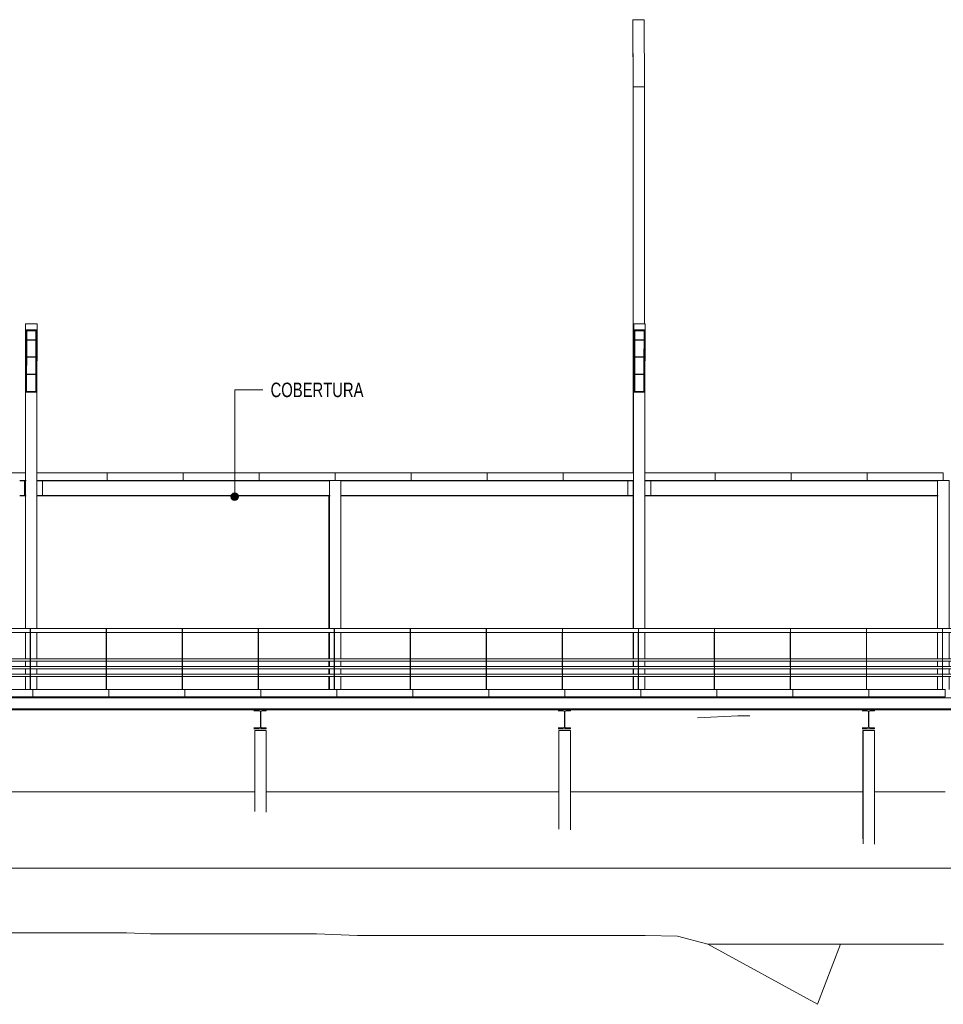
# Model space of a CAD drawing. Header units: millimetres. Extents: x 210059 to 342622, y 147607 to 161162.
# Tile 8 of 30: x 241665 to 253815, y 148207 to 161162. Entities that reach past the tile are written whole.
import ezdxf

# ---------------------------------------------------------------- set-up
doc = ezdxf.new("R2010")
doc.units = ezdxf.units.MM
for name, color, linetype, lineweight in [('A-GENM', 13, 'Continuous', 13), ('Balaústres', 7, 'Continuous', 5), ('C-TOPO', 7, 'Continuous', 5), ('C-TOPO-MAJR', 7, 'Continuous', 5), ('C-TOPO-MINR', 7, 'Continuous', 5), ('Corrimão', 7, 'Continuous', 5), ('G-ANNO-TEXT', 231, 'Continuous', 5), ('Guarda-corpos', 7, 'Continuous', 5), ('S-BEAM', 12, 'Continuous', 13), ('S-COLS', 52, 'Continuous', 13)]:
    doc.layers.add(name, color=color, linetype=linetype, lineweight=lineweight)
doc.styles.add('Swis721 LtCn BT_2', font='swisscl.ttf', dxfattribs={"height": 190})

# ---------------------------------------------------------------- blocks, each defined once
blk = doc.blocks.new('Guarda-corpo - 25mm-V21-TRECHO 1 - CORTE LONGITUDINAL')
at = {"layer": 'Balaústres', "color": 55}
for p, q in [((253801, 153150), (253803, 153150)), ((253803, 153150), (253803, 152350)), ((253803, 153150), (253806, 153150)), ((253806, 152350), (253806, 153150)), ((253802, 153100), (253801, 153100)), ((253802, 152750), (253802, 153100)), ((253802, 152650), (253802, 152720)), ((253802, 152550), (253802, 152620)), ((253802, 152350), (253802, 152520)), ((253806, 152350), (253803, 152350))]:
    blk.add_line(p, q, dxfattribs=at)
blk = doc.blocks.new('Guarda-corpo - 25mm-V22-TRECHO 1 - CORTE LONGITUDINAL')
at = {"layer": 'Balaústres', "color": 55}
for p, q in [((252801, 153150), (252803, 153150)), ((252803, 153150), (252803, 152350)), ((252803, 153150), (252806, 153150)), ((252806, 152350), (252806, 153150)), ((252802, 153100), (252801, 153100)), ((252802, 152750), (252802, 153100)), ((252802, 152650), (252802, 152720)), ((252802, 152550), (252802, 152620)), ((252802, 152350), (252802, 152520)), ((252806, 152350), (252803, 152350))]:
    blk.add_line(p, q, dxfattribs=at)
blk = doc.blocks.new('Guarda-corpo - 25mm-V23-TRECHO 1 - CORTE LONGITUDINAL')
at = {"layer": 'Balaústres', "color": 55}
for p, q in [((251801, 153150), (251803, 153150)), ((251803, 153150), (251803, 152350)), ((251803, 153150), (251806, 153150)), ((251806, 152350), (251806, 153150)), ((251802, 153100), (251801, 153100)), ((251802, 152750), (251802, 153100)), ((251802, 152650), (251802, 152720)), ((251802, 152550), (251802, 152620)), ((251802, 152350), (251802, 152520)), ((251806, 152350), (251803, 152350))]:
    blk.add_line(p, q, dxfattribs=at)
blk = doc.blocks.new('Guarda-corpo - 25mm-V24-TRECHO 1 - CORTE LONGITUDINAL')
at = {"layer": 'Balaústres', "color": 55}
for p, q in [((250801, 153150), (250803, 153150)), ((250803, 153150), (250803, 152350)), ((250803, 153150), (250806, 153150)), ((250806, 152350), (250806, 153150)), ((250802, 153100), (250801, 153100)), ((250802, 152750), (250802, 153100)), ((250802, 152650), (250802, 152720)), ((250802, 152550), (250802, 152620)), ((250802, 152350), (250802, 152520)), ((250806, 152350), (250803, 152350))]:
    blk.add_line(p, q, dxfattribs=at)
blk = doc.blocks.new('Guarda-corpo - 25mm-V25-TRECHO 1 - CORTE LONGITUDINAL')
at = {"layer": 'Balaústres', "color": 55}
for p, q in [((249801, 153150), (249803, 153150)), ((249803, 153150), (249803, 152350)), ((249803, 153150), (249806, 153150)), ((249806, 152350), (249806, 153150)), ((249802, 153100), (249801, 153100)), ((249802, 152750), (249802, 153100)), ((249802, 152650), (249802, 152720)), ((249802, 152550), (249802, 152620)), ((249802, 152350), (249802, 152520)), ((249806, 152350), (249803, 152350))]:
    blk.add_line(p, q, dxfattribs=at)
blk = doc.blocks.new('Guarda-corpo - 25mm-V26-TRECHO 1 - CORTE LONGITUDINAL')
at = {"layer": 'Balaústres', "color": 55}
for p, q in [((248801, 153150), (248803, 153150)), ((248803, 153150), (248803, 152350)), ((248803, 153150), (248806, 153150)), ((248806, 152350), (248806, 153150)), ((248802, 153100), (248801, 153100)), ((248802, 152750), (248802, 153100)), ((248802, 152650), (248802, 152720)), ((248802, 152550), (248802, 152620)), ((248802, 152350), (248802, 152520)), ((248806, 152350), (248803, 152350))]:
    blk.add_line(p, q, dxfattribs=at)
blk = doc.blocks.new('Guarda-corpo - 25mm-V27-TRECHO 1 - CORTE LONGITUDINAL')
at = {"layer": 'Balaústres', "color": 55}
for p, q in [((247801, 153150), (247803, 153150)), ((247803, 153150), (247803, 152350)), ((247803, 153150), (247806, 153150)), ((247806, 152350), (247806, 153150)), ((247802, 153100), (247801, 153100)), ((247802, 152750), (247802, 153100)), ((247802, 152650), (247802, 152720)), ((247802, 152550), (247802, 152620)), ((247802, 152350), (247802, 152520)), ((247806, 152350), (247803, 152350))]:
    blk.add_line(p, q, dxfattribs=at)
blk = doc.blocks.new('Guarda-corpo - 25mm-V28-TRECHO 1 - CORTE LONGITUDINAL')
at = {"layer": 'Balaústres', "color": 55}
for p, q in [((246801, 153150), (246803, 153150)), ((246803, 153150), (246803, 152350)), ((246803, 153150), (246806, 153150)), ((246806, 152350), (246806, 153150)), ((246802, 153100), (246801, 153100)), ((246802, 152750), (246802, 153100)), ((246802, 152650), (246802, 152720)), ((246802, 152550), (246802, 152620)), ((246802, 152350), (246802, 152520)), ((246806, 152350), (246803, 152350))]:
    blk.add_line(p, q, dxfattribs=at)
blk = doc.blocks.new('Guarda-corpo - 25mm-V29-TRECHO 1 - CORTE LONGITUDINAL')
at = {"layer": 'Balaústres', "color": 55}
for p, q in [((245801, 153150), (245803, 153150)), ((245803, 153150), (245803, 152350)), ((245803, 153150), (245806, 153150)), ((245806, 152350), (245806, 153150)), ((245802, 153100), (245801, 153100)), ((245802, 152750), (245802, 153100)), ((245802, 152650), (245802, 152720)), ((245802, 152550), (245802, 152620)), ((245802, 152350), (245802, 152520)), ((245806, 152350), (245803, 152350))]:
    blk.add_line(p, q, dxfattribs=at)
blk = doc.blocks.new('Guarda-corpo - 25mm-V30-TRECHO 1 - CORTE LONGITUDINAL')
at = {"layer": 'Balaústres', "color": 55}
for p, q in [((244801, 153150), (244803, 153150)), ((244803, 153150), (244803, 152350)), ((244803, 153150), (244806, 153150)), ((244806, 152350), (244806, 153150)), ((244802, 153100), (244801, 153100)), ((244802, 152750), (244802, 153100)), ((244802, 152650), (244802, 152720)), ((244802, 152550), (244802, 152620)), ((244802, 152350), (244802, 152520)), ((244806, 152350), (244803, 152350))]:
    blk.add_line(p, q, dxfattribs=at)
blk = doc.blocks.new('Guarda-corpo - 25mm-V31-TRECHO 1 - CORTE LONGITUDINAL')
at = {"layer": 'Balaústres', "color": 55}
for p, q in [((243801, 153150), (243803, 153150)), ((243803, 153150), (243803, 152350)), ((243803, 153150), (243806, 153150)), ((243806, 152350), (243806, 153150)), ((243802, 153100), (243801, 153100)), ((243802, 152750), (243802, 153100)), ((243802, 152650), (243802, 152720)), ((243802, 152550), (243802, 152620)), ((243802, 152350), (243802, 152520)), ((243806, 152350), (243803, 152350))]:
    blk.add_line(p, q, dxfattribs=at)
blk = doc.blocks.new('Guarda-corpo - Guarda-corpo-1289301-TRECHO 1 - CORTE LONGITUDINAL')
at = {"layer": 'Corrimão', "color": 55}
for p, q in [((241801, 153150), (240806, 153150)), ((242801, 153150), (241806, 153150)), ((243801, 153150), (242806, 153150)), ((244801, 153150), (243806, 153150)), ((245801, 153150), (244806, 153150)), ((246801, 153150), (245806, 153150)), ((247801, 153150), (246806, 153150)), ((248801, 153150), (247806, 153150)), ((249801, 153150), (248806, 153150)), ((250801, 153150), (249806, 153150)), ((251801, 153150), (250806, 153150)), ((252801, 153150), (251806, 153150)), ((253801, 153150), (252806, 153150)), ((254378, 153150), (253806, 153150)), ((240806, 153100), (241801, 153100)), ((241806, 153100), (242801, 153100)), ((242806, 153100), (243801, 153100)), ((243806, 153100), (244801, 153100)), ((244806, 153100), (245801, 153100)), ((245806, 153100), (246801, 153100)), ((246806, 153100), (247801, 153100)), ((247806, 153100), (248801, 153100)), ((248806, 153100), (249801, 153100)), ((249806, 153100), (250801, 153100)), ((250806, 153100), (251801, 153100)), ((251806, 153100), (252801, 153100)), ((252806, 153100), (253801, 153100)), ((253806, 153100), (254378, 153100)), ((241803, 152750), (240806, 152750)), ((242803, 152750), (241806, 152750)), ((243803, 152750), (242806, 152750)), ((244803, 152750), (243806, 152750)), ((245803, 152750), (244806, 152750)), ((246803, 152750), (245806, 152750)), ((247803, 152750), (246806, 152750)), ((248803, 152750), (247806, 152750)), ((249803, 152750), (248806, 152750)), ((250803, 152750), (249806, 152750)), ((251803, 152750), (250806, 152750)), ((252803, 152750), (251806, 152750)), ((253803, 152750), (252806, 152750)), ((254804, 152750), (253806, 152750)), ((240806, 152720), (241803, 152720)), ((241803, 152650), (240806, 152650)), ((240806, 152620), (241803, 152620)), ((241806, 152720), (242803, 152720)), ((242803, 152650), (241806, 152650)), ((241806, 152620), (242803, 152620)), ((242806, 152720), (243803, 152720)), ((243803, 152650), (242806, 152650)), ((242806, 152620), (243803, 152620)), ((243806, 152720), (244803, 152720)), ((244803, 152650), (243806, 152650)), ((243806, 152620), (244803, 152620)), ((244806, 152720), (245803, 152720)), ((245803, 152650), (244806, 152650)), ((244806, 152620), (245803, 152620)), ((245806, 152720), (246803, 152720)), ((246803, 152650), (245806, 152650)), ((245806, 152620), (246803, 152620)), ((246806, 152720), (247803, 152720)), ((247803, 152650), (246806, 152650)), ((246806, 152620), (247803, 152620)), ((247806, 152720), (248803, 152720)), ((248803, 152650), (247806, 152650)), ((247806, 152620), (248803, 152620)), ((248806, 152720), (249803, 152720)), ((249803, 152650), (248806, 152650)), ((248806, 152620), (249803, 152620)), ((249806, 152720), (250803, 152720)), ((250803, 152650), (249806, 152650)), ((249806, 152620), (250803, 152620)), ((250806, 152720), (251803, 152720)), ((251803, 152650), (250806, 152650)), ((250806, 152620), (251803, 152620)), ((251806, 152720), (252803, 152720)), ((252803, 152650), (251806, 152650)), ((251806, 152620), (252803, 152620)), ((252806, 152720), (253803, 152720)), ((253803, 152650), (252806, 152650)), ((252806, 152620), (253803, 152620)), ((253806, 152720), (254804, 152720)), ((254804, 152650), (253806, 152650)), ((253806, 152620), (254804, 152620)), ((241803, 152550), (240806, 152550)), ((240806, 152520), (241803, 152520)), ((242803, 152550), (241806, 152550)), ((241806, 152520), (242803, 152520)), ((243803, 152550), (242806, 152550)), ((242806, 152520), (243803, 152520)), ((244803, 152550), (243806, 152550)), ((243806, 152520), (244803, 152520)), ((245803, 152550), (244806, 152550)), ((244806, 152520), (245803, 152520)), ((246803, 152550), (245806, 152550)), ((245806, 152520), (246803, 152520)), ((247803, 152550), (246806, 152550)), ((246806, 152520), (247803, 152520)), ((248803, 152550), (247806, 152550)), ((247806, 152520), (248803, 152520)), ((249803, 152550), (248806, 152550)), ((248806, 152520), (249803, 152520)), ((250803, 152550), (249806, 152550)), ((249806, 152520), (250803, 152520)), ((251803, 152550), (250806, 152550)), ((250806, 152520), (251803, 152520)), ((252803, 152550), (251806, 152550)), ((251806, 152520), (252803, 152520)), ((253803, 152550), (252806, 152550)), ((252806, 152520), (253803, 152520)), ((254804, 152550), (253806, 152550)), ((253806, 152520), (254804, 152520))]:
    blk.add_line(p, q, dxfattribs=at)
for name, p in [('Guarda-corpo - 25mm-V31-TRECHO 1 - CORTE LONGITUDINAL', (-2000, 0)), ('Guarda-corpo - 25mm-V31-TRECHO 1 - CORTE LONGITUDINAL', (-1000, 0)), ('Guarda-corpo - 25mm-V31-TRECHO 1 - CORTE LONGITUDINAL', (0, 0)), ('Guarda-corpo - 25mm-V30-TRECHO 1 - CORTE LONGITUDINAL', (0, 0)), ('Guarda-corpo - 25mm-V29-TRECHO 1 - CORTE LONGITUDINAL', (0, 0)), ('Guarda-corpo - 25mm-V28-TRECHO 1 - CORTE LONGITUDINAL', (0, 0)), ('Guarda-corpo - 25mm-V27-TRECHO 1 - CORTE LONGITUDINAL', (0, 0)), ('Guarda-corpo - 25mm-V26-TRECHO 1 - CORTE LONGITUDINAL', (0, 0)), ('Guarda-corpo - 25mm-V25-TRECHO 1 - CORTE LONGITUDINAL', (0, 0)), ('Guarda-corpo - 25mm-V24-TRECHO 1 - CORTE LONGITUDINAL', (0, 0)), ('Guarda-corpo - 25mm-V23-TRECHO 1 - CORTE LONGITUDINAL', (0, 0)), ('Guarda-corpo - 25mm-V22-TRECHO 1 - CORTE LONGITUDINAL', (0, 0)), ('Guarda-corpo - 25mm-V21-TRECHO 1 - CORTE LONGITUDINAL', (0, 0))]:
    blk.add_blockref(name, p)
blk = doc.blocks.new('_EME_ GRADEX PISO 3X1  - _EME_ GRADEX PISO 3X1 -3771449-TRECHO 1 - CORTE LONGITUDINAL')
at = {"layer": 'A-GENM'}
for p, q in [((252837, 152350), (253837, 152350)), ((252837, 152255), (252837, 152350)), ((252837, 152250), (252837, 152255)), ((253837, 152250), (252837, 152250)), ((253837, 152350), (253837, 152255)), ((253837, 152255), (253837, 152250))]:
    blk.add_line(p, q, dxfattribs=at)
blk = doc.blocks.new('_EME_ GRADEX PISO 3X1  - _EME_ GRADEX PISO 3X1 -3587918-TRECHO 1 - CORTE LONGITUDINAL')
at = {"layer": 'A-GENM'}
for p, q in [((309843, 152350), (310843, 152350)), ((309843, 152255), (309843, 152350)), ((309843, 152250), (309843, 152255)), ((310843, 152250), (309843, 152250)), ((310843, 152350), (310843, 152255)), ((310843, 152255), (310843, 152250))]:
    blk.add_line(p, q, dxfattribs=at)
blk = doc.blocks.new('M_W Shapes-Column - PILAR 15 x 15-V104-TRECHO 1 - CORTE LONGITUDINAL')
at = {"layer": 'S-COLS'}
for p, q in [((244759, 151810), (244758, 151810)), ((244758, 151810), (244758, 150807)), ((244758, 151810), (244758, 151810)), ((244759, 150743), (244759, 151810)), ((244909, 151810), (244759, 151810)), ((244759, 150743), (244759, 151810)), ((244909, 151810), (244759, 151810)), ((244759, 151810), (244759, 151810)), ((244909, 151810), (244909, 150733)), ((244909, 151810), (244909, 150733))]:
    blk.add_line(p, q, dxfattribs=at)
blk = doc.blocks.new('M_W Shapes-Column - PILAR 15 x 15-V106-TRECHO 1 - CORTE LONGITUDINAL')
at = {"layer": 'S-COLS'}
for p, q in [((248759, 151810), (248758, 151810)), ((248758, 151810), (248758, 150575)), ((248758, 151810), (248758, 151810)), ((248759, 150510), (248759, 151810)), ((248909, 151810), (248759, 151810)), ((248759, 150510), (248759, 151810)), ((248909, 151810), (248759, 151810)), ((248759, 151810), (248759, 151810)), ((248909, 151810), (248909, 150502)), ((248909, 151810), (248909, 150502))]:
    blk.add_line(p, q, dxfattribs=at)
blk = doc.blocks.new('M_W Shapes-Column - PILAR 15 x 15-V107-TRECHO 1 - CORTE LONGITUDINAL')
at = {"layer": 'S-COLS'}
for p, q in [((252759, 151810), (252758, 151810)), ((252758, 151810), (252758, 150385)), ((252758, 151810), (252758, 151810)), ((252759, 150320), (252759, 151810)), ((252909, 151810), (252759, 151810)), ((252759, 150320), (252759, 151810)), ((252909, 151810), (252759, 151810)), ((252759, 151810), (252759, 151810)), ((252909, 151810), (252909, 150313)), ((252909, 151810), (252909, 150313))]:
    blk.add_line(p, q, dxfattribs=at)
blk = doc.blocks.new('M_HSS-Hollow Structural Section-Column - 150 x 150-V157-TRECHO 1 - CORTE LONGITUDINAL')
at = {"layer": 'S-COLS'}
for p, q in [((253750, 155100), (253740, 155100)), ((253880, 155100), (253750, 155100)), ((253890, 155100), (253880, 155100)), ((253890, 153150), (253890, 155100)), ((253739, 154897), (253739, 153150)), ((253739, 153100), (253739, 152750)), ((253890, 152750), (253890, 153100)), ((253739, 152720), (253739, 152650)), ((253739, 152620), (253739, 152550)), ((253890, 152650), (253890, 152720)), ((253890, 152550), (253890, 152620)), ((253739, 152520), (253739, 152350)), ((253890, 152350), (253890, 152520))]:
    blk.add_line(p, q, dxfattribs=at)
blk = doc.blocks.new('_EST_ PILAR METÁLICO COM ILUMINAÇÃO - 150 x 150-V158-TRECHO 1 - CORTE LONGITUDINAL')
at = {"layer": 'S-COLS'}
for p, q in [((249743, 157162), (249739, 156279)), ((249743, 157080), (249743, 157162)), ((249743, 157162), (249893, 157162)), ((249893, 157162), (249893, 157080)), ((249740, 156262), (249743, 157080)), ((249893, 157080), (249743, 157080)), ((249750, 156268), (249753, 157074)), ((249753, 157074), (249883, 157074)), ((249758, 156963), (249758, 157074)), ((249758, 157069), (249758, 157074)), ((249878, 157069), (249758, 157069)), ((249758, 157069), (249758, 156950)), ((249878, 157074), (249878, 157069)), ((249878, 156950), (249878, 157069)), ((249883, 157074), (249880, 156268)), ((249883, 157074), (249880, 156338)), ((249893, 157080), (249890, 156262)), ((249757, 156737), (249758, 156960)), ((249758, 156947), (249757, 156724)), ((249758, 156950), (249758, 156963)), ((249758, 156947), (249758, 156960)), ((249758, 156950), (249878, 156950)), ((249878, 156947), (249758, 156947)), ((249877, 156724), (249878, 156947)), ((249878, 156950), (249878, 156947)), ((249756, 156510), (249757, 156734)), ((249757, 156721), (249756, 156497)), ((249757, 156724), (249757, 156737)), ((249757, 156721), (249757, 156734)), ((249757, 156724), (249877, 156724)), ((249877, 156721), (249757, 156721)), ((249876, 156497), (249877, 156721)), ((249877, 156724), (249877, 156721)), ((249755, 156283), (249756, 156507)), ((249756, 156497), (249756, 156510)), ((249756, 156494), (249756, 156507)), ((249756, 156494), (249755, 156271)), ((249756, 156497), (249876, 156497)), ((249876, 156494), (249756, 156494)), ((249875, 156271), (249876, 156494)), ((249876, 156497), (249876, 156494)), ((249739, 155200), (249739, 156279)), ((249740, 156262), (249740, 153150)), ((249890, 156262), (249740, 156262)), ((249755, 156338), (249750, 156338)), ((249880, 156268), (249750, 156268)), ((249755, 156271), (249755, 156283)), ((249755, 156271), (249875, 156271)), ((249880, 156338), (249875, 156338)), ((249880, 156268), (249880, 156338)), ((249890, 153150), (249890, 156262)), ((249739, 153150), (249739, 155100)), ((249739, 152750), (249739, 153100)), ((249740, 153100), (249740, 152750)), ((249890, 152750), (249890, 153100)), ((249739, 152650), (249739, 152720)), ((249739, 152550), (249739, 152620)), ((249740, 152720), (249740, 152650)), ((249740, 152620), (249740, 152550)), ((249890, 152650), (249890, 152720)), ((249890, 152550), (249890, 152620)), ((249739, 152350), (249739, 152520)), ((249740, 152520), (249740, 152350)), ((249890, 152350), (249890, 152520))]:
    blk.add_line(p, q, dxfattribs=at)
blk = doc.blocks.new('M_HSS-Hollow Structural Section-Column - 150 x 150-V159-TRECHO 1 - CORTE LONGITUDINAL')
at = {"layer": 'S-COLS'}
for p, q in [((245750, 155100), (245740, 155100)), ((245880, 155100), (245750, 155100)), ((245890, 155100), (245880, 155100)), ((245890, 153150), (245890, 155100)), ((245739, 154897), (245739, 153150)), ((245739, 153100), (245739, 152750)), ((245890, 152750), (245890, 153100)), ((245739, 152720), (245739, 152650)), ((245739, 152620), (245739, 152550)), ((245890, 152650), (245890, 152720)), ((245890, 152550), (245890, 152620)), ((245739, 152520), (245739, 152350)), ((245890, 152350), (245890, 152520))]:
    blk.add_line(p, q, dxfattribs=at)
blk = doc.blocks.new('_EST_ PILAR METÁLICO COM ILUMINAÇÃO - 150 x 150-V160-TRECHO 1 - CORTE LONGITUDINAL')
at = {"layer": 'S-COLS'}
for p, q in [((241743, 157162), (241739, 156279)), ((241743, 157080), (241743, 157162)), ((241743, 157162), (241893, 157162)), ((241893, 157162), (241893, 157080)), ((241740, 156262), (241743, 157080)), ((241893, 157080), (241743, 157080)), ((241750, 156268), (241753, 157074)), ((241753, 157074), (241883, 157074)), ((241758, 156963), (241758, 157074)), ((241758, 157069), (241758, 157074)), ((241878, 157069), (241758, 157069)), ((241758, 157069), (241758, 156950)), ((241878, 157074), (241878, 157069)), ((241878, 156950), (241878, 157069)), ((241883, 157074), (241880, 156268)), ((241883, 157074), (241880, 156338)), ((241893, 157080), (241890, 156262)), ((241757, 156737), (241758, 156960)), ((241758, 156947), (241757, 156724)), ((241758, 156950), (241758, 156963)), ((241758, 156947), (241758, 156960)), ((241758, 156950), (241878, 156950)), ((241878, 156947), (241758, 156947)), ((241877, 156724), (241878, 156947)), ((241878, 156950), (241878, 156947)), ((241756, 156510), (241757, 156734)), ((241757, 156721), (241756, 156497)), ((241757, 156724), (241757, 156737)), ((241757, 156721), (241757, 156734)), ((241757, 156724), (241877, 156724)), ((241877, 156721), (241757, 156721)), ((241876, 156497), (241877, 156721)), ((241877, 156724), (241877, 156721)), ((241755, 156283), (241756, 156507)), ((241756, 156497), (241756, 156510)), ((241756, 156494), (241756, 156507)), ((241756, 156494), (241755, 156271)), ((241756, 156497), (241876, 156497)), ((241876, 156494), (241756, 156494)), ((241875, 156271), (241876, 156494)), ((241876, 156497), (241876, 156494)), ((241739, 155200), (241739, 156279)), ((241740, 156262), (241740, 153150)), ((241890, 156262), (241740, 156262)), ((241755, 156338), (241750, 156338)), ((241880, 156268), (241750, 156268)), ((241755, 156271), (241755, 156283)), ((241755, 156271), (241875, 156271)), ((241880, 156338), (241875, 156338)), ((241880, 156268), (241880, 156338)), ((241890, 153150), (241890, 156262)), ((241739, 153150), (241739, 155100)), ((241739, 152750), (241739, 153100)), ((241740, 153100), (241740, 152750)), ((241890, 152750), (241890, 153100)), ((241739, 152650), (241739, 152720)), ((241739, 152550), (241739, 152620)), ((241740, 152720), (241740, 152650)), ((241740, 152620), (241740, 152550)), ((241890, 152650), (241890, 152720)), ((241890, 152550), (241890, 152620)), ((241739, 152350), (241739, 152520)), ((241740, 152520), (241740, 152350)), ((241890, 152350), (241890, 152520))]:
    blk.add_line(p, q, dxfattribs=at)
blk = doc.blocks.new('_EST_ PILAR METÁLICO COM ILUMINAÇÃO - 150 x 150-V161-TRECHO 1 - CORTE LONGITUDINAL')
at = {"layer": 'S-COLS'}
for p, q in [((249730, 161162), (249729, 161080)), ((249729, 161080), (249733, 160262)), ((249733, 160279), (249730, 161162)), ((249880, 161162), (249730, 161162)), ((249880, 161162), (249883, 160279)), ((249883, 160279), (249733, 160279)), ((249733, 160279), (249733, 155200)), ((249733, 155200), (249733, 160262)), ((249883, 157162), (249883, 160279)), ((249733, 153150), (249733, 155100)), ((249733, 155100), (249733, 153150)), ((249733, 152750), (249733, 153100)), ((249733, 153100), (249733, 152750)), ((249733, 152650), (249733, 152720)), ((249733, 152720), (249733, 152650)), ((249733, 152550), (249733, 152620)), ((249733, 152620), (249733, 152550)), ((249733, 152350), (249733, 152520)), ((249733, 152520), (249733, 152350))]:
    blk.add_line(p, q, dxfattribs=at)
blk = doc.blocks.new('M_HSS-Hollow Structural Section-Column - 150 x 150-V162-TRECHO 1 - CORTE LONGITUDINAL')
at = {"layer": 'S-COLS'}
for p, q in [((245733, 154897), (245733, 153150)), ((245733, 153100), (245733, 152750)), ((245733, 152720), (245733, 152650)), ((245733, 152620), (245733, 152550)), ((245733, 152520), (245733, 152350))]:
    blk.add_line(p, q, dxfattribs=at)
blk = doc.blocks.new('M_W-Wide Flange - VIGA I 15X17-3833969-TRECHO 1 - CORTE LONGITUDINAL')
at = {"layer": 'S-BEAM'}
for p, q in [((254814, 152237), (231835, 152237)), ((231835, 152093), (254814, 152093)), ((254814, 152080), (231835, 152080))]:
    blk.add_line(p, q, dxfattribs=at)
blk = doc.blocks.new('_EME_ GRADEX PISO 3X1  - _EME_ GRADEX PISO 3X1 -V173-TRECHO 1 - CORTE LONGITUDINAL')
at = {"layer": 'A-GENM'}
for p, q in [((279814, 155200), (280814, 155200)), ((279814, 155200), (279814, 155105)), ((279814, 155105), (279814, 155100)), ((280814, 155200), (280814, 155105)), ((280814, 155105), (280814, 155100))]:
    blk.add_line(p, q, dxfattribs=at)
blk = doc.blocks.new('_EME_ GRADEX PISO 3X1  - _EME_ GRADEX PISO 3X1 -V171-TRECHO 1 - CORTE LONGITUDINAL')
at = {"layer": 'A-GENM'}
for p, q in [((282814, 155200), (283814, 155200)), ((282814, 155105), (282814, 155200)), ((282814, 155100), (282814, 155105)), ((283814, 155105), (283814, 155200)), ((283814, 155100), (283814, 155105))]:
    blk.add_line(p, q, dxfattribs=at)
blk = doc.blocks.new('_EME_ GRADEX PISO 3X1  - _EME_ GRADEX PISO 3X1 -V181-TRECHO 1 - CORTE LONGITUDINAL')
at = {"layer": 'A-GENM'}
for p, q in [((249890, 155200), (250815, 155200)), ((249965, 155100), (249890, 155100)), ((250815, 155200), (250815, 155105)), ((250815, 155105), (250815, 155100))]:
    blk.add_line(p, q, dxfattribs=at)
blk = doc.blocks.new('_EME_ GRADEX PISO 3X1  - _EME_ GRADEX PISO 3X1 -V182-TRECHO 1 - CORTE LONGITUDINAL')
at = {"layer": 'A-GENM'}
for p, q in [((248815, 155200), (249740, 155200)), ((248815, 155105), (248815, 155200)), ((248815, 155100), (248815, 155105)), ((249740, 155100), (249665, 155100))]:
    blk.add_line(p, q, dxfattribs=at)
blk = doc.blocks.new('_EME_ GRADEX PISO 3X1  - _EME_ GRADEX PISO 3X1 -V183-TRECHO 1 - CORTE LONGITUDINAL')
at = {"layer": 'A-GENM'}
for p, q in [((240815, 155200), (241740, 155200)), ((240815, 155105), (240815, 155200)), ((240815, 155100), (240815, 155105)), ((241740, 155100), (241665, 155100))]:
    blk.add_line(p, q, dxfattribs=at)

msp = doc.modelspace()

# ---------------------------------------------------------------- hatches: boundary and pattern name
at = {"layer": 'G-ANNO-TEXT'}
h = msp.add_hatch(color=7, dxfattribs=at)
edge = h.paths.add_edge_path(flags=0)
edge.add_arc((244493, 154884), 50, 0, 360)

# ---------------------------------------------------------------- linework, layer by layer
at = {"layer": 'C-TOPO'}
for p, q in [((250579, 151976), (251111, 152000)), ((251111, 152000), (251269, 152000)), ((241033, 149147), (241894, 149146)), ((241894, 149146), (243070, 149145)), ((243070, 149145), (243384, 149133)), ((244514, 149133), (243384, 149133)), ((244514, 149133), (245570, 149132)), ((245570, 149132), (246109, 149114)), ((246109, 149114), (248042, 149113)), ((249894, 149111), (248042, 149113)), ((250317, 149102), (249894, 149111)), ((250317, 149102), (250719, 149000)), ((250719, 149000), (252158, 148207)), ((252462, 149000), (252158, 148207)), ((252462, 149000), (253817, 149000)), ((252462, 149000), (252464, 149000))]:
    msp.add_line(p, q, dxfattribs=at)
at = {"layer": 'C-TOPO', "lineweight": 13}
for p, q in [((241894, 149146), (241033, 149147)), ((243070, 149145), (241894, 149146)), ((243384, 149133), (243070, 149145)), ((244514, 149133), (243384, 149133)), ((245570, 149132), (244514, 149133)), ((246109, 149114), (245570, 149132)), ((248042, 149113), (246109, 149114)), ((249894, 149111), (248042, 149113)), ((250317, 149102), (249894, 149111)), ((250719, 149000), (250317, 149102)), ((252158, 148207), (250719, 149000)), ((252462, 149000), (252158, 148207)), ((253817, 149000), (252462, 149000))]:
    msp.add_line(p, q, dxfattribs=at)
at = {"layer": 'C-TOPO-MAJR', "flags": 128}
msp.add_lwpolyline([(254837, 150000), (252228, 150000), (248247, 150000), (243832, 150000), (241624, 150000), (239416, 150000)], dxfattribs=at)
at = {"layer": 'C-TOPO-MINR'}
for p, q in [((252909, 151000), (253837, 151000)), ((252462, 149000), (250719, 149000))]:
    msp.add_line(p, q, dxfattribs=at)
at = {"layer": 'C-TOPO-MINR', "flags": 128}
for points in [[(240909, 151000), (241864, 151000), (244758, 151000)], [(244909, 151000), (246301, 151000), (248758, 151000)], [(248909, 151000), (251613, 151000), (252758, 151000)]]:
    msp.add_lwpolyline(points, dxfattribs=at)
at = {"layer": 'G-ANNO-TEXT', "color": 7}
for p, q in [((244493, 156291), (244865, 156291)), ((244493, 154884), (244493, 156291))]:
    msp.add_line(p, q, dxfattribs=at)
msp.add_circle((244493, 154884), 50, dxfattribs=at)
at = {"layer": 'S-BEAM'}
for p, q in [((241731, 155094), (241665, 155094)), ((241730, 155090), (241730, 154907)), ((241739, 155090), (241739, 154907)), ((241749, 155100), (241740, 155100)), ((241965, 155094), (241890, 155094)), ((241965, 155100), (241964, 155100)), ((241964, 155100), (241964, 155094)), ((241964, 155094), (241965, 155094)), ((241965, 155094), (241965, 155100)), ((245740, 155100), (241965, 155100)), ((241965, 155094), (241965, 155094)), ((245740, 155094), (241965, 155094)), ((241965, 154916), (241965, 155081)), ((245749, 155100), (245740, 155100)), ((245740, 155081), (245740, 154916)), ((249665, 155100), (245890, 155100)), ((249665, 155094), (245890, 155094)), ((249665, 155100), (249665, 155094)), ((249733, 155094), (249665, 155094)), ((249665, 155081), (249665, 154916)), ((249965, 155094), (249890, 155094)), ((249965, 155100), (249964, 155100)), ((249964, 155100), (249964, 155094)), ((249964, 155094), (249964, 155094)), ((249965, 155094), (249965, 155100)), ((253740, 155100), (249965, 155100)), ((249965, 155094), (249965, 155094)), ((253740, 155094), (249965, 155094)), ((249965, 154916), (249965, 155081)), ((253749, 155100), (253740, 155100)), ((253740, 155081), (253740, 154916)), ((241665, 154903), (241731, 154903)), ((241739, 154897), (241665, 154897)), ((241740, 154897), (241749, 154897)), ((241890, 154903), (241965, 154903)), ((241965, 154897), (241890, 154897)), ((241965, 154903), (241964, 154903)), ((241964, 154903), (241964, 154897)), ((241964, 154897), (241965, 154897)), ((241965, 154903), (241965, 154903)), ((241965, 154897), (241965, 154903)), ((241965, 154903), (245740, 154903)), ((245740, 154897), (241965, 154897)), ((245740, 154897), (245749, 154897)), ((245890, 154903), (249665, 154903)), ((249665, 154897), (245890, 154897)), ((249665, 154903), (249665, 154897)), ((249665, 154903), (249733, 154903)), ((249733, 154897), (249665, 154897)), ((249890, 154903), (249965, 154903)), ((249965, 154897), (249890, 154897)), ((249964, 154903), (249964, 154903)), ((249964, 154903), (249964, 154897)), ((249964, 154897), (249965, 154897)), ((249965, 154903), (249965, 154903)), ((249965, 154897), (249965, 154903)), ((249965, 154903), (253740, 154903)), ((253740, 154897), (249965, 154897)), ((253740, 154897), (253749, 154897)), ((244746, 152067), (244759, 152067)), ((244909, 152080), (244759, 152080)), ((244759, 152080), (244759, 152067)), ((244759, 152067), (244814, 152067)), ((244831, 152050), (244831, 151860)), ((244836, 151860), (244836, 152050)), ((244853, 152067), (244909, 152067)), ((244909, 152067), (244909, 152080)), ((248746, 152067), (248759, 152067)), ((248909, 152080), (248759, 152080)), ((248759, 152080), (248759, 152067)), ((248759, 152067), (248814, 152067)), ((248831, 152050), (248831, 151860)), ((248836, 151860), (248836, 152050)), ((248853, 152067), (248909, 152067)), ((248909, 152067), (248909, 152080)), ((252746, 152067), (252759, 152067)), ((252909, 152080), (252759, 152080)), ((252759, 152080), (252759, 152067)), ((252759, 152067), (252814, 152067)), ((252831, 152050), (252831, 151860)), ((252836, 151860), (252836, 152050)), ((252853, 152067), (252909, 152067)), ((252909, 152067), (252909, 152080)), ((244746, 151843), (244759, 151843)), ((244814, 151843), (244759, 151843)), ((244759, 151843), (244759, 151830)), ((244909, 151843), (244853, 151843)), ((244909, 151830), (244909, 151843)), ((248746, 151843), (248759, 151843)), ((248814, 151843), (248759, 151843)), ((248759, 151843), (248759, 151830)), ((248909, 151843), (248853, 151843)), ((248909, 151830), (248909, 151843)), ((252746, 151843), (252759, 151843)), ((252814, 151843), (252759, 151843)), ((252759, 151843), (252759, 151830)), ((252909, 151843), (252853, 151843)), ((252909, 151830), (252909, 151843)), ((244746, 151830), (244759, 151830)), ((244759, 151830), (244909, 151830)), ((248746, 151830), (248759, 151830)), ((248759, 151830), (248909, 151830)), ((252746, 151830), (252759, 151830)), ((252759, 151830), (252909, 151830))]:
    msp.add_line(p, q, dxfattribs=at)
for centre, major_axis, ratio, start_param, end_param in [((241740, 155090), (0, 10), 0.999995, 0.102678, 1.570796), ((241749, 155090), (0, 10), 0.999995, 1.391235, 1.570796), ((241965, 155081), (0, 12.6), 0.003144, 0, 1.570796), ((241965, 155081), (0, 12.6), 0.003144, 5.497787, 6.283185), ((245740, 155081), (0, 12.6), 0.003144, 0, 1.570796), ((249665, 155081), (0, 12.6), 0.003144, 0, 1.570796), ((249964, 155081), (0, 12.6), 0.003144, 5.497787, 6.283185), ((249965, 155081), (0, 12.6), 0.003144, 0, 1.570796), ((253740, 155081), (0, 12.6), 0.003144, 0, 1.570796), ((241740, 154907), (0, 10), 0.999995, 1.570796, 3.038915), ((241749, 154907), (0, 10), 0.999995, 1.570796, 1.750357), ((241965, 154916), (0, 12.6), 0.003144, 1.570796, 3.141593), ((241965, 154916), (0, 12.6), 0.003144, 3.141593, 3.926991), ((245740, 154916), (0, 12.6), 0.003144, 1.570796, 3.141593), ((249665, 154916), (0, 12.6), 0.003144, 1.570796, 3.141593), ((249964, 154916), (0, 12.6), 0.003144, 3.141593, 3.926991), ((249965, 154916), (0, 12.6), 0.003144, 1.570796, 3.141593), ((253740, 154916), (0, 12.6), 0.003144, 1.570796, 3.141593), ((244814, 152050), (0, 17), 0.999995, 4.712389, 6.283185), ((244853, 152050), (0, 17), 0.999995, 0, 1.570796), ((248814, 152050), (0, 17), 0.999995, 4.712389, 6.283185), ((248853, 152050), (0, 17), 0.999995, 0, 1.570796), ((252814, 152050), (0, 17), 0.999995, 4.712389, 6.283185), ((252853, 152050), (0, 17), 0.999995, 0, 1.570796), ((244814, 151860), (0, 17), 0.999995, 3.141593, 4.712389), ((244853, 151860), (0, 17), 0.999995, 1.570796, 3.141593), ((248814, 151860), (0, 17), 0.999995, 3.141593, 4.712389), ((248853, 151860), (0, 17), 0.999995, 1.570796, 3.141593), ((252814, 151860), (0, 17), 0.999995, 3.141593, 4.712389), ((252853, 151860), (0, 17), 0.999995, 1.570796, 3.141593)]:
    msp.add_ellipse(centre, major_axis=major_axis, ratio=ratio, start_param=start_param, end_param=end_param, dxfattribs=at)

# ---------------------------------------------------------------- block references
at = {"layer": 'A-GENM'}
for name, p in [('_EME_ GRADEX PISO 3X1  - _EME_ GRADEX PISO 3X1 -V183-TRECHO 1 - CORTE LONGITUDINAL', (0, 0)), ('_EME_ GRADEX PISO 3X1  - _EME_ GRADEX PISO 3X1 -V181-TRECHO 1 - CORTE LONGITUDINAL', (-8000, 0)), ('_EME_ GRADEX PISO 3X1  - _EME_ GRADEX PISO 3X1 -V171-TRECHO 1 - CORTE LONGITUDINAL', (-40000, 0)), ('_EME_ GRADEX PISO 3X1  - _EME_ GRADEX PISO 3X1 -V173-TRECHO 1 - CORTE LONGITUDINAL', (-36000, 0)), ('_EME_ GRADEX PISO 3X1  - _EME_ GRADEX PISO 3X1 -V171-TRECHO 1 - CORTE LONGITUDINAL', (-38000, 0)), ('_EME_ GRADEX PISO 3X1  - _EME_ GRADEX PISO 3X1 -V173-TRECHO 1 - CORTE LONGITUDINAL', (-34000, 0)), ('_EME_ GRADEX PISO 3X1  - _EME_ GRADEX PISO 3X1 -V171-TRECHO 1 - CORTE LONGITUDINAL', (-36000, 0)), ('_EME_ GRADEX PISO 3X1  - _EME_ GRADEX PISO 3X1 -V173-TRECHO 1 - CORTE LONGITUDINAL', (-32000, 0)), ('_EME_ GRADEX PISO 3X1  - _EME_ GRADEX PISO 3X1 -V182-TRECHO 1 - CORTE LONGITUDINAL', (0, 0)), ('_EME_ GRADEX PISO 3X1  - _EME_ GRADEX PISO 3X1 -V181-TRECHO 1 - CORTE LONGITUDINAL', (0, 0)), ('_EME_ GRADEX PISO 3X1  - _EME_ GRADEX PISO 3X1 -V171-TRECHO 1 - CORTE LONGITUDINAL', (-32000, 0)), ('_EME_ GRADEX PISO 3X1  - _EME_ GRADEX PISO 3X1 -V173-TRECHO 1 - CORTE LONGITUDINAL', (-28000, 0)), ('_EME_ GRADEX PISO 3X1  - _EME_ GRADEX PISO 3X1 -V171-TRECHO 1 - CORTE LONGITUDINAL', (-30000, 0)), ('_EME_ GRADEX PISO 3X1  - _EME_ GRADEX PISO 3X1 -3771449-TRECHO 1 - CORTE LONGITUDINAL', (-12000, 0)), ('_EME_ GRADEX PISO 3X1  - _EME_ GRADEX PISO 3X1 -3587918-TRECHO 1 - CORTE LONGITUDINAL', (-68006, 0)), ('_EME_ GRADEX PISO 3X1  - _EME_ GRADEX PISO 3X1 -3771449-TRECHO 1 - CORTE LONGITUDINAL', (-10000, 0)), ('_EME_ GRADEX PISO 3X1  - _EME_ GRADEX PISO 3X1 -3587918-TRECHO 1 - CORTE LONGITUDINAL', (-66006, 0)), ('_EME_ GRADEX PISO 3X1  - _EME_ GRADEX PISO 3X1 -3771449-TRECHO 1 - CORTE LONGITUDINAL', (-8000, 0)), ('_EME_ GRADEX PISO 3X1  - _EME_ GRADEX PISO 3X1 -3587918-TRECHO 1 - CORTE LONGITUDINAL', (-64006, 0)), ('_EME_ GRADEX PISO 3X1  - _EME_ GRADEX PISO 3X1 -3771449-TRECHO 1 - CORTE LONGITUDINAL', (-6000, 0)), ('_EME_ GRADEX PISO 3X1  - _EME_ GRADEX PISO 3X1 -3587918-TRECHO 1 - CORTE LONGITUDINAL', (-62006, 0)), ('_EME_ GRADEX PISO 3X1  - _EME_ GRADEX PISO 3X1 -3771449-TRECHO 1 - CORTE LONGITUDINAL', (-4000, 0)), ('_EME_ GRADEX PISO 3X1  - _EME_ GRADEX PISO 3X1 -3587918-TRECHO 1 - CORTE LONGITUDINAL', (-60006, 0)), ('_EME_ GRADEX PISO 3X1  - _EME_ GRADEX PISO 3X1 -3771449-TRECHO 1 - CORTE LONGITUDINAL', (-2000, 0)), ('_EME_ GRADEX PISO 3X1  - _EME_ GRADEX PISO 3X1 -3587918-TRECHO 1 - CORTE LONGITUDINAL', (-58006, 0)), ('_EME_ GRADEX PISO 3X1  - _EME_ GRADEX PISO 3X1 -3771449-TRECHO 1 - CORTE LONGITUDINAL', (0, 0))]:
    msp.add_blockref(name, p, dxfattribs=at)
at = {"layer": 'Guarda-corpos', "color": 55}
msp.add_blockref('Guarda-corpo - Guarda-corpo-1289301-TRECHO 1 - CORTE LONGITUDINAL', (0, 0), dxfattribs=at)
at = {"layer": 'S-BEAM'}
msp.add_blockref('M_W-Wide Flange - VIGA I 15X17-3833969-TRECHO 1 - CORTE LONGITUDINAL', (0, 0), dxfattribs=at)
at = {"layer": 'S-COLS'}
for name in ['_EST_ PILAR METÁLICO COM ILUMINAÇÃO - 150 x 150-V161-TRECHO 1 - CORTE LONGITUDINAL', '_EST_ PILAR METÁLICO COM ILUMINAÇÃO - 150 x 150-V160-TRECHO 1 - CORTE LONGITUDINAL', '_EST_ PILAR METÁLICO COM ILUMINAÇÃO - 150 x 150-V158-TRECHO 1 - CORTE LONGITUDINAL', 'M_HSS-Hollow Structural Section-Column - 150 x 150-V159-TRECHO 1 - CORTE LONGITUDINAL', 'M_HSS-Hollow Structural Section-Column - 150 x 150-V157-TRECHO 1 - CORTE LONGITUDINAL', 'M_HSS-Hollow Structural Section-Column - 150 x 150-V162-TRECHO 1 - CORTE LONGITUDINAL', 'M_W Shapes-Column - PILAR 15 x 15-V104-TRECHO 1 - CORTE LONGITUDINAL', 'M_W Shapes-Column - PILAR 15 x 15-V106-TRECHO 1 - CORTE LONGITUDINAL', 'M_W Shapes-Column - PILAR 15 x 15-V107-TRECHO 1 - CORTE LONGITUDINAL']:
    msp.add_blockref(name, (0, 0), dxfattribs=at)

# ---------------------------------------------------------------- texts
at = {"layer": 'G-ANNO-TEXT', "color": 7, "insert": (244965, 156386), "char_height": 190, "width": 1451.05, "attachment_point": 1, "style": 'Swis721 LtCn BT_2'}
msp.add_mtext('COBERTURA', dxfattribs=at)

doc.saveas('drawing.dxf')
